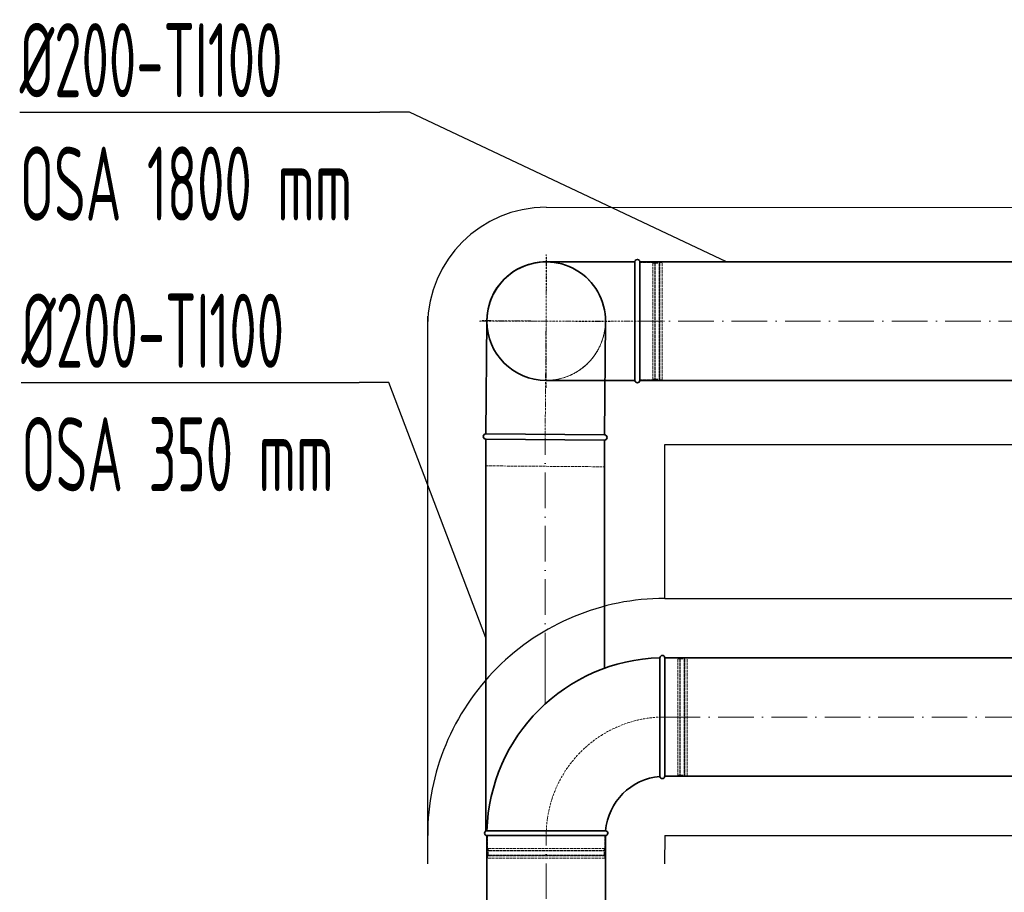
# Model space of a CAD drawing. Header units: millimetres. Extents: x -20688 to 44066, y -7315 to 67290.
# Tile 66 of 75: x 20985 to 22647, y 59451 to 60923. Entities that reach past the tile are written whole.
import ezdxf

# ---------------------------------------------------------------- set-up
doc = ezdxf.new("R2010")
doc.units = ezdxf.units.MM
for name, pattern in [('ACAD_ISO02W100', [15, 12, -3]), ('ACAD_ISO10W100', [18, 12, -3, 0, -3]), ('phl_thick', [0])]:
    doc.linetypes.add(name, pattern=pattern)
for name, color, linetype, lineweight in [('VZT_01 SUP (PŘÍVOD) - OBRYS', 5, 'Continuous', 35), ('VZT_02 SUP (PŘÍVOD) - OSA', 5, 'ACAD_ISO10W100', 5), ('VZT_05 ETA (ODVOD) - OBRYS', 6, 'Continuous', 35), ('VZT_06 ETA (ODVOD) - OSA', 6, 'ACAD_ISO10W100', 5), ('VZT_08 ETA (ODVOD) - SKRYTÉ', 6, 'ACAD_ISO02W100', 5), ('VZT_0B ETA (ODVOD)', 6, 'Continuous', 35), ('VZT_60_KOTY - DIMENZE', 7, 'Continuous', 5)]:
    doc.layers.add(name, color=color, linetype=linetype, lineweight=lineweight)
doc.layers.add('VZT_03 SUP (PŘÍVOD) - NETISK', color=8, linetype='ACAD_ISO02W100', lineweight=5, plot=False)
doc.layers.add('VZT_07 ETA (ODVOD) - NETISK', color=8, linetype='ACAD_ISO02W100', lineweight=5, plot=False)
doc.layers.add('VZT_IZOLACE - TEPELNÁ', color=6, linetype='IZOLACE TEPELNA')
doc.styles.add('EVORA_125', font='isocp.shx', dxfattribs={"width": 0.6, "height": 125})
doc.styles.get("Standard").update_dxf_attribs({"font": 'arial.ttf'})
doc.linetypes.add('IZOLACE TEPELNA', pattern='A,12.7,-1.5,["T",Standard,S=2.54,R=0,X=0,Y=-1.27],-3', length=17.2)

msp = doc.modelspace()

# ---------------------------------------------------------------- linework, layer by layer
msp.add_line((21973.7, 59499.4), (21973.7, 59499.4))
at = {"layer": 'VZT_01 SUP (PŘÍVOD) - OBRYS'}
for p, q in [((22065.7, 59746.9), (22065.7, 59846.9)), ((22073.7, 59646.9), (22073.7, 59846.9)), ((21873.8, 59554.9), (21773.7, 59554.9)), ((21773.7, 59546.9), (21973.7, 59546.9))]:
    msp.add_line(p, q, dxfattribs=at)
for points in [[(23753.1, 59846.9), (22073.7, 59846.9)], [(23753.1, 59646.9), (22073.7, 59646.9)], [(21773.7, 59546.9), (21773.7, 58989.4)], [(21973.7, 59546.9), (21973.7, 58989.4)]]:
    msp.add_lwpolyline(points, dxfattribs=at)
for centre, radius, start, end in [((22073.7, 59546.9), 300, 91.5281, 178.4719), ((22069.7, 59846.9), 4, 0, 180), ((22073.7, 59546.9), 100, 94.5812, 175.4188), ((22069.7, 59646.9), 4, 184.5812, 0), ((21773.7, 59550.9), 4, 90, 270), ((21973.7, 59550.9), 4, 270, 85.4188)]:
    msp.add_arc(centre, radius, start, end, dxfattribs=at)
for points, knots in [([(22065.7, 59646.6), (22065.7, 59646.6), (22065.7, 59648.8), (22065.7, 59657.8), (22065.7, 59664.7), (22065.7, 59682.5), (22065.7, 59693.2), (22065.7, 59716.9), (22065.7, 59729.8), (22065.7, 59744.2), (22065.7, 59745.5), (22065.7, 59746.9)], [315.294186, 315.294186, 315.294186, 315.294186, 351.735982, 351.735982, 390.710875, 390.710875, 429.832624, 429.832624, 468.991563, 468.991563, 473.053633, 473.053633, 473.053633, 473.053633]), ([(21873.8, 59554.9), (21886.4, 59554.9), (21898.9, 59554.9), (21922.8, 59554.9), (21933.9, 59554.9), (21952.7, 59554.9), (21960.2, 59554.9), (21970.8, 59554.9), (21973.6, 59554.9), (21974, 59554.9), (21974, 59554.9), (21974, 59554.9)], [157.533456, 157.533456, 157.533456, 157.533456, 195.393508, 195.393508, 234.551342, 234.551342, 273.721472, 273.721472, 312.806301, 312.806301, 315.294186, 315.294186, 315.294186, 315.294186])]:
    msp.add_open_spline(points, degree=3, knots=knots, dxfattribs=at)
at = {"layer": 'VZT_02 SUP (PŘÍVOD) - OSA', "ltscale": 0.3}
msp.add_lwpolyline([(22073.7, 59746.9), (22073.7, 59746.9, 0.414214), (21873.7, 59546.9), (21873.7, 59546.9)], format="xyb", dxfattribs=at)
at = {"layer": 'VZT_02 SUP (PŘÍVOD) - OSA', "ltscale": 5}
for points in [[(22073.7, 59746.9), (23753.1, 59746.9)], [(21873.7, 58989.4), (21873.7, 59546.9)]]:
    msp.add_lwpolyline(points, dxfattribs=at)
at = {"layer": 'VZT_03 SUP (PŘÍVOD) - NETISK', "ltscale": 0.4}
for p, q in [((22073.7, 59845.9), (22095.7, 59845.9)), ((22095.7, 59647.9), (22095.7, 59845.9)), ((22095.7, 59844.9), (22099.2, 59844.9)), ((22099.2, 59646.9), (22099.2, 59846.9)), ((22099.2, 59846.9), (22099.7, 59846.9)), ((22099.7, 59646.9), (22099.7, 59846.9)), ((22099.7, 59844.9), (22106.7, 59844.9)), ((22106.7, 59646.9), (22106.7, 59846.9)), ((22106.7, 59846.9), (22107.2, 59846.9)), ((22107.2, 59646.9), (22107.2, 59846.9)), ((22107.2, 59844.9), (22107.7, 59844.9)), ((22107.7, 59647.9), (22107.7, 59845.9)), ((22107.7, 59845.9), (22111.7, 59845.9)), ((22111.7, 59647.9), (22111.7, 59845.9)), ((22073.7, 59647.9), (22095.7, 59647.9)), ((22095.7, 59648.9), (22099.2, 59648.9)), ((22099.2, 59646.9), (22099.7, 59646.9)), ((22099.7, 59648.9), (22106.7, 59648.9)), ((22106.7, 59646.9), (22107.2, 59646.9)), ((22107.2, 59648.9), (22107.7, 59648.9)), ((22107.7, 59647.9), (22111.7, 59647.9)), ((21774.7, 59524.9), (21774.7, 59546.9)), ((21972.7, 59524.9), (21972.7, 59546.9)), ((21973.7, 59521.4), (21773.7, 59521.4)), ((21773.7, 59520.9), (21773.7, 59521.4)), ((21973.7, 59520.9), (21773.7, 59520.9)), ((21973.7, 59513.9), (21773.7, 59513.9)), ((21773.7, 59513.4), (21773.7, 59513.9)), ((21973.7, 59513.4), (21773.7, 59513.4)), ((21972.7, 59524.9), (21774.7, 59524.9)), ((21972.7, 59512.9), (21774.7, 59512.9)), ((21774.7, 59508.9), (21774.7, 59512.9)), ((21775.7, 59521.4), (21775.7, 59524.9)), ((21775.7, 59513.9), (21775.7, 59520.9)), ((21775.7, 59512.9), (21775.7, 59513.4)), ((21971.7, 59521.4), (21971.7, 59524.9)), ((21971.7, 59513.9), (21971.7, 59520.9)), ((21971.7, 59512.9), (21971.7, 59513.4)), ((21972.7, 59508.9), (21972.7, 59512.9)), ((21973.7, 59520.9), (21973.7, 59521.4)), ((21973.7, 59513.4), (21973.7, 59513.9)), ((21972.7, 59508.9), (21774.7, 59508.9))]:
    msp.add_line(p, q, dxfattribs=at)
at = {"layer": 'VZT_05 ETA (ODVOD) - OBRYS'}
for p, q in [((22023.5, 60414.8), (22023.5, 60514.9)), ((22031.5, 60314.9), (22031.5, 60514.9))]:
    msp.add_line(p, q, dxfattribs=at)
for points in [[(22023.5, 60514.9), (21873.5, 60514.9)], [(22031.5, 60514.9), (23958.5, 60514.8)], [(21772, 60224.7), (21773.5, 60415.7)], [(21972, 60223.1), (21973.5, 60414.1)], [(22023.5, 60314.9), (21873.5, 60314.9)], [(22031.5, 60314.9), (23958.5, 60314.8)], [(21771.9, 60215.7), (21971.9, 60214.1)], [(21771.9, 60214.9), (21771.9, 59829.1)], [(21772, 60224.7), (21972, 60223.1)], [(21971.9, 60214.9), (21971.9, 59829.1)]]:
    msp.add_lwpolyline(points, dxfattribs=at)
for centre, radius, start, end in [((21873.5, 60414.9), 100, 90.0003, 270.0003), ((21873.7, 60414.9), 100, 359.5415, 179.5415), ((22027.5, 60514.9), 4, 0.0003, 180.0003), ((22027.5, 60314.9), 4, 184.5815, 0.0003), ((21772, 60220.2), 4.5, 89.5415, 269.5415), ((21971.9, 60218.6), 4.5, 269.5415, 89.5415)]:
    msp.add_arc(centre, radius, start, end, dxfattribs=at)
msp.add_open_spline([(22023.5, 60314.6), (22023.5, 60314.6), (22023.5, 60316.8), (22023.5, 60325.8), (22023.5, 60332.7), (22023.5, 60350.5), (22023.5, 60361.2), (22023.5, 60384.9), (22023.5, 60397.7), (22023.5, 60412.1), (22023.5, 60413.5), (22023.5, 60414.8)], degree=3, knots=[315.294186, 315.294186, 315.294186, 315.294186, 351.735982, 351.735982, 390.710875, 390.710875, 429.832624, 429.832624, 468.991563, 468.991563, 473.053633, 473.053633, 473.053633, 473.053633], dxfattribs=at)
at = {"layer": 'VZT_06 ETA (ODVOD) - OSA', "ltscale": 0.3}
for points in [[(21873.5, 60414.9), (21873.5, 60527.4)], [(21873.5, 60414.9), (21874.4, 60524.9)], [(21761, 60414.9), (21873.5, 60414.9)], [(21873.5, 60414.9), (21763.5, 60415.8)], [(21871.9, 60214.9), (21873.5, 60414.9)], [(21873.5, 60414.9), (21983.5, 60414)], [(21873.5, 60414.9), (22073.5, 60414.9)], [(21873.5, 60302.4), (21873.5, 60414.9)]]:
    msp.add_lwpolyline(points, dxfattribs=at)
at = {"layer": 'VZT_06 ETA (ODVOD) - OSA', "ltscale": 5}
for points in [[(23958.5, 60414.8), (22031.5, 60414.9)], [(21871.9, 59829.1), (21871.9, 60214.9)]]:
    msp.add_lwpolyline(points, dxfattribs=at)
at = {"layer": 'VZT_07 ETA (ODVOD) - NETISK', "ltscale": 0.4}
for p, q in [((22031.5, 60513.9), (22053.5, 60513.9)), ((22053.5, 60315.9), (22053.5, 60513.9)), ((22053.5, 60512.9), (22057, 60512.9)), ((22057, 60314.9), (22057, 60514.9)), ((22057, 60514.9), (22057.5, 60514.9)), ((22057.5, 60314.9), (22057.5, 60514.9)), ((22057.5, 60512.9), (22064.5, 60512.9)), ((22064.5, 60314.9), (22064.5, 60514.9)), ((22064.5, 60514.9), (22065, 60514.9)), ((22065, 60314.9), (22065, 60514.9)), ((22065, 60512.9), (22065.5, 60512.9)), ((22065.5, 60315.9), (22065.5, 60513.9)), ((22065.5, 60513.9), (22069.5, 60513.9)), ((22069.5, 60315.9), (22069.5, 60513.9)), ((22031.5, 60315.9), (22053.5, 60315.9)), ((22053.5, 60316.9), (22057, 60316.9)), ((22057, 60314.9), (22057.5, 60314.9)), ((22057.5, 60316.9), (22064.5, 60316.9)), ((22064.5, 60314.9), (22065, 60314.9)), ((22065, 60316.9), (22065.5, 60316.9)), ((22065.5, 60315.9), (22069.5, 60315.9))]:
    msp.add_line(p, q, dxfattribs=at)
msp.add_lwpolyline([(21771.9, 60215.7), (21771.6, 60170.7), (21971.5, 60169.1), (21971.9, 60214.1)], dxfattribs=at)
at = {"layer": 'VZT_08 ETA (ODVOD) - SKRYTÉ', "ltscale": 2}
for centre, start, end in [((21873.5, 60414.9), 270.0003, 90.0003), ((21873.7, 60414.9), 179.5415, 359.5415)]:
    msp.add_arc(centre, 100, start, end, dxfattribs=at)
at = {"layer": 'VZT_0B ETA (ODVOD)'}
msp.add_line((21771.9, 59829.1), (21771.9, 59554.9), dxfattribs=at)
at = {"layer": 'VZT_0B ETA (ODVOD)', "lineweight": 13}
msp.add_line((21871.9, 59829.1), (21871.9, 59768.9), dxfattribs=at)
at = {"layer": 'VZT_60_KOTY - DIMENZE', "linetype": 'ByBlock', "lineweight": -2}
for p, q in [((21643, 60767.7), (21593, 60767.7)), ((21608.2, 60311.1), (21558.2, 60311.1))]:
    msp.add_line(p, q, dxfattribs=at)
at = {"layer": 'VZT_60_KOTY - DIMENZE', "linetype": 'ByBlock', "lineweight": -2, "elevation": 0}
for points in [[(20985.3, 60767.7), (21593, 60767.7)], [(22178.2, 60514.9), (21643, 60767.7)], [(20988, 60311.1), (21558.2, 60311.1)], [(21771.9, 59880.3), (21608.2, 60311.1)]]:
    msp.add_lwpolyline(points, dxfattribs=at)
at = {"layer": 'VZT_IZOLACE - TEPELNÁ', "ltscale": 0.5}
for p, q in [((21873.5, 60606.9), (23437.2, 60606.8)), ((21673.7, 59499.4), (21673.7, 60423.2)), ((22073.7, 60206.8), (23435.4, 60206.9)), ((22073.7, 59946.9), (22073.7, 60206.8)), ((22073.7, 59946.9), (23435.4, 59946.9)), ((22073.7, 59546.9), (22073.6, 59499.1)), ((22073.7, 59546.9), (23438.2, 59546.9))]:
    msp.add_line(p, q, dxfattribs=at)
for centre, radius, start, end in [((21873.5, 60406.9), 200, 90.0003, 179.5833), ((22073.7, 59546.9), 400, 90, 180.0001)]:
    msp.add_arc(centre, radius, start, end, dxfattribs=at)

# ---------------------------------------------------------------- texts
at = {"layer": 'VZT_60_KOTY - DIMENZE', "linetype": 'phl_thick', "char_height": 125, "attachment_point": 1, "style": 'EVORA_125'}
for s, insert in [('%%C200-TI100\\POSA 1800\\~mm', (20985.3, 60917.7)), ('%%C200-TI100\\POSA 350\\~mm', (20988, 60461.1))]:
    msp.add_mtext(s, dxfattribs=dict(at, insert=insert))

doc.saveas('drawing.dxf')
